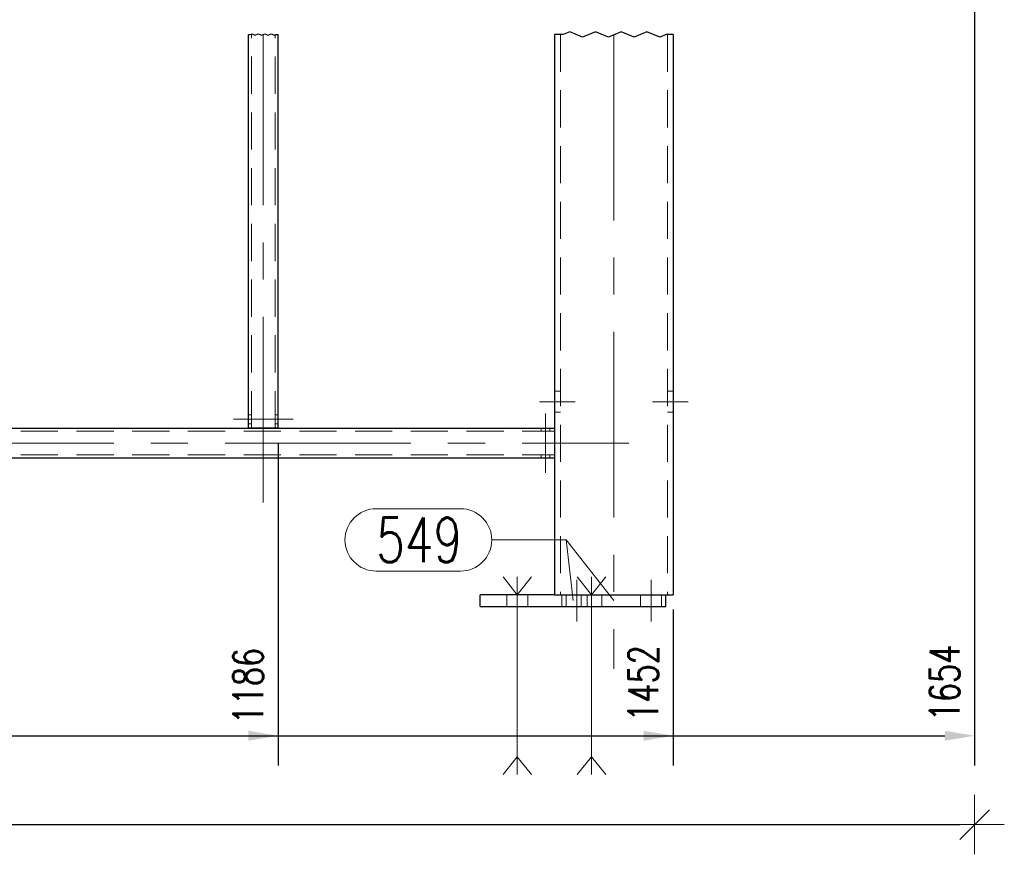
# Model space of a CAD drawing. Header units: millimetres. Extents: x -853 to -247, y 10927 to 11422.
# Tile 43 of 59: x -670 to -604, y 11160 to 11216. Entities that reach past the tile are written whole.
import ezdxf

# ---------------------------------------------------------------- set-up
doc = ezdxf.new("R2010")
doc.units = ezdxf.units.MM
doc.header["$LTSCALE"] = 10
doc.linetypes.add('HIDDEN', pattern=[0.375, 0.25, -0.125])
doc.linetypes.add('MITTE', pattern=[2, 1.25, -0.25, 0.25, -0.25])
doc.layers.get('Defpoints').update_dxf_attribs({"color": 1})
for name, color, linetype, lineweight in [('PS_Bolt', 4, 'Continuous', 13), ('PS_DIM', 4, 'Continuous', 13), ('PS_Hidden', 2, 'HIDDEN', 9), ('PS_Mid', 5, 'MITTE', 15), ('PS_Pos', 1, 'Continuous', 15), ('PS_Shape', 161, 'Continuous', 30), ('PS_SOLID', 7, 'Continuous', 30)]:
    doc.layers.add(name, color=color, linetype=linetype, lineweight=lineweight)
doc.styles.add('simplex', font='simplex.shx', dxfattribs={"width": 0.75})
doc.dimstyles.new('1_10_GŁ_DS1-LS10', dxfattribs={"dimtxt": 2, "dimasz": 2, "dimexe": 2, "dimexo": 1, "dimgap": 1, "dimtad": 1, "dimjust": 4, "dimdec": 0, "dimlfac": 10, "dimtxsty": 'simplex', "dimblk1": 'NONE', "dimsah": 1, "dimcen": 2, "dimclrd": 256, "dimclre": 256, "dimclrt": 3, "dimadec": 1, "dimazin": 0, "dimtfac": 1, "dimtdec": 0, "dimtmove": 2, "dimatfit": 3, "dimfxl": 1, "dimarcsym": 0})
doc.dimstyles.new('1_10_PRZ', dxfattribs={"dimtxt": 2, "dimasz": 1, "dimexe": 2, "dimexo": 5, "dimgap": 1, "dimtad": 1, "dimdec": 0, "dimlfac": 10, "dimtxsty": 'simplex', "dimblk": 'dimznak', "dimcen": 2, "dimse1": 1, "dimse2": 1, "dimclrt": 3, "dimadec": 1, "dimazin": 0, "dimtfac": 1, "dimtdec": 0, "dimtix": 1, "dimtmove": 2, "dimatfit": 3, "dimldrblk": 'dim-grot', "dimfxl": 1, "dimarcsym": 0})

# ---------------------------------------------------------------- blocks, each defined once
blk = doc.blocks.new('*D26')
at = {"layer": 'Defpoints', "color": 0, "transparency": 16777216}
for p in [(-652.909, 11188.39), (-771.478, 11177.19), (-652.909, 11167.697)]:
    blk.add_point(p, dxfattribs=at)
at = {"layer": 'PS_DIM', "lineweight": -2, "transparency": 16777216}
for p, q in [((-652.909, 11187.39), (-652.909, 11165.697)), ((-771.478, 11176.19), (-771.478, 11165.697)), ((-771.478, 11167.697), (-654.909, 11167.697))]:
    blk.add_line(p, q, dxfattribs=at)
at = {"layer": 'PS_DIM', "transparency": 16777216}
blk.add_solid([(-654.909, 11168.03), (-654.909, 11167.363), (-652.909, 11167.697)], dxfattribs=at)
at = {"layer": 'PS_DIM', "color": 3, "transparency": 16777216, "insert": (-654.929, 11171.038), "char_height": 2, "attachment_point": 5, "rotation": 90, "style": 'simplex'}
blk.add_mtext('1186', dxfattribs=at)
blk = doc.blocks.new('_None')
blk = doc.blocks.new('*D27')
at = {"layer": 'Defpoints', "color": 0, "transparency": 16777216}
for p in [(-771.478, 11177.19), (-626.314, 11177.19), (-626.314, 11167.697)]:
    blk.add_point(p, dxfattribs=at)
at = {"layer": 'PS_DIM', "lineweight": -2, "transparency": 16777216}
for p, q in [((-771.478, 11176.19), (-771.478, 11165.697)), ((-626.314, 11176.19), (-626.314, 11165.697)), ((-771.478, 11167.697), (-628.314, 11167.697))]:
    blk.add_line(p, q, dxfattribs=at)
at = {"layer": 'PS_DIM', "transparency": 16777216}
blk.add_solid([(-628.314, 11168.03), (-628.314, 11167.363), (-626.314, 11167.697)], dxfattribs=at)
at = {"layer": 'PS_DIM', "color": 3, "transparency": 16777216, "insert": (-628.334, 11171.217), "char_height": 2, "attachment_point": 5, "rotation": 90, "style": 'simplex'}
blk.add_mtext('1452', dxfattribs=at)
blk = doc.blocks.new('*D28')
at = {"layer": 'Defpoints', "color": 0, "transparency": 16777216}
for p in [(-606.036, 11305.813), (-771.478, 11177.19), (-606.036, 11167.697)]:
    blk.add_point(p, dxfattribs=at)
at = {"layer": 'PS_DIM', "lineweight": -2, "transparency": 16777216}
for p, q in [((-606.036, 11304.813), (-606.036, 11165.697)), ((-771.478, 11176.19), (-771.478, 11165.697)), ((-771.478, 11167.697), (-608.036, 11167.697))]:
    blk.add_line(p, q, dxfattribs=at)
at = {"layer": 'PS_DIM', "transparency": 16777216}
blk.add_solid([(-608.036, 11168.03), (-608.036, 11167.363), (-606.036, 11167.697)], dxfattribs=at)
at = {"layer": 'PS_DIM', "color": 3, "transparency": 16777216, "insert": (-608.056, 11171.252), "char_height": 2, "attachment_point": 5, "rotation": 90, "style": 'simplex'}
blk.add_mtext('1654', dxfattribs=at)
blk = doc.blocks.new('dimznak')
at = {"color": 0}
for points in [[(0, 2), (0, -2)], [(-2, 0), (2, 0)]]:
    blk.add_lwpolyline(points, dxfattribs=at)
at = {"color": 2}
blk.add_lwpolyline([(1, 1), (-1, -1)], dxfattribs=at)
blk = doc.blocks.new('*D29')
at = {"layer": 'Defpoints', "color": 0, "transparency": 16777216}
for p in [(-606.036, 11305.813), (-779.478, 11177.19), (-606.036, 11161.722)]:
    blk.add_point(p, dxfattribs=at)
at = {"layer": 'PS_DIM', "color": 0, "lineweight": -2, "transparency": 16777216}
blk.add_line((-778.478, 11161.722), (-607.036, 11161.722), dxfattribs=at)
at = {"layer": 'PS_DIM', "color": 0, "lineweight": -2, "transparency": 16777216, "rotation": 180}
blk.add_blockref('dimznak', (-779.478, 11161.722), dxfattribs=at)
at = {"layer": 'PS_DIM', "color": 0, "lineweight": -2, "transparency": 16777216}
blk.add_blockref('dimznak', (-606.036, 11161.722), dxfattribs=at)
at = {"layer": 'PS_DIM', "color": 3, "transparency": 16777216, "insert": (-692.757, 11163.722), "char_height": 2, "attachment_point": 5, "style": 'simplex'}
blk.add_mtext('1734', dxfattribs=at)
blk = doc.blocks.new('dim-grot')
blk.add_hatch(color=256).paths.add_polyline_path([(0, 0), (-2, 0.5), (-2, -0.5)])
blk.add_lwpolyline([(0, 0), (-2, 0.5), (-2, -0.5), (0, 0)])
blk = doc.blocks.new('*X126')
at = {"color": 5, "linetype": 'Continuous'}
for p, q in [((-637.774, 11178.39), (-636.814, 11177.19)), ((-636.814, 11177.19), (-635.854, 11178.39)), ((-636.814, 11178.39), (-636.814, 11165.09)), ((-637.774, 11165.09), (-636.814, 11166.29)), ((-636.814, 11166.29), (-635.854, 11165.09))]:
    blk.add_line(p, q, dxfattribs=at)
blk = doc.blocks.new('*X143')
at = {"color": 1}
for p, q in [((-654.909, 11214.876), (-654.791, 11214.876)), ((-654.791, 11214.876), (-654.683, 11214.922)), ((-654.683, 11214.922), (-654.466, 11214.83)), ((-654.466, 11214.83), (-654.249, 11214.922)), ((-654.249, 11214.922), (-654.033, 11214.83)), ((-654.033, 11214.83), (-653.816, 11214.922)), ((-653.816, 11214.922), (-653.599, 11214.83)), ((-653.599, 11214.83), (-653.382, 11214.922)), ((-653.382, 11214.922), (-653.166, 11214.83)), ((-653.166, 11214.83), (-653.057, 11214.876)), ((-653.057, 11214.876), (-652.909, 11214.876)), ((-633.72, 11214.876), (-634.314, 11214.876)), ((-633.72, 11214.876), (-634.314, 11214.876)), ((-633.286, 11215.059), (-633.72, 11214.876)), ((-633.286, 11215.059), (-633.72, 11214.876)), ((-632.419, 11214.692), (-633.286, 11215.059)), ((-632.419, 11214.692), (-633.286, 11215.059)), ((-631.552, 11215.059), (-632.419, 11214.692)), ((-631.552, 11215.059), (-632.419, 11214.692)), ((-630.686, 11214.692), (-631.552, 11215.059)), ((-630.686, 11214.692), (-631.552, 11215.059)), ((-629.819, 11215.059), (-630.686, 11214.692)), ((-629.819, 11215.059), (-630.686, 11214.692)), ((-628.952, 11214.692), (-629.819, 11215.059)), ((-628.952, 11214.692), (-629.819, 11215.059)), ((-628.085, 11215.059), (-628.952, 11214.692)), ((-628.085, 11215.059), (-628.952, 11214.692)), ((-627.218, 11214.692), (-628.085, 11215.059)), ((-627.218, 11214.692), (-628.085, 11215.059)), ((-626.785, 11214.876), (-627.218, 11214.692)), ((-626.785, 11214.876), (-627.218, 11214.692)), ((-626.314, 11214.876), (-626.785, 11214.876)), ((-626.314, 11214.876), (-626.785, 11214.876))]:
    blk.add_line(p, q, dxfattribs=at)
at = {"layer": 'PS_Hidden', "color": 2, "linetype": 'HIDDEN'}
for p, q in [((-654.709, 11188.39), (-654.709, 11214.876)), ((-653.109, 11188.39), (-653.109, 11214.876)), ((-633.914, 11214.876), (-633.914, 11177.19)), ((-626.714, 11214.876), (-626.714, 11177.19)), ((-633.914, 11190.876), (-634.314, 11190.876)), ((-626.714, 11190.876), (-626.314, 11190.876)), ((-654.909, 11189.29), (-654.709, 11189.29)), ((-653.109, 11189.29), (-652.909, 11189.29)), ((-633.914, 11189.476), (-634.314, 11189.476)), ((-626.714, 11189.476), (-626.314, 11189.476)), ((-654.909, 11188.69), (-654.709, 11188.69)), ((-653.109, 11188.69), (-652.909, 11188.69)), ((-635.214, 11188.19), (-635.214, 11188.39)), ((-634.614, 11188.19), (-634.614, 11188.39)), ((-771.478, 11188.19), (-634.314, 11188.19)), ((-771.478, 11186.59), (-634.314, 11186.59)), ((-635.214, 11186.39), (-635.214, 11186.59)), ((-634.614, 11186.39), (-634.614, 11186.59)), ((-637.514, 11176.39), (-637.514, 11177.19)), ((-636.114, 11176.39), (-636.114, 11177.19)), ((-633.814, 11176.39), (-633.814, 11177.19)), ((-633.514, 11176.39), (-633.514, 11177.19)), ((-632.514, 11176.39), (-632.514, 11177.19)), ((-632.114, 11176.39), (-632.114, 11177.19)), ((-631.114, 11176.39), (-631.114, 11177.19)), ((-628.514, 11176.39), (-628.514, 11177.19)), ((-627.114, 11176.39), (-627.114, 11177.19))]:
    blk.add_line(p, q, dxfattribs=at)
at = {"layer": 'PS_Mid', "color": 5, "linetype": 'MITTE'}
for p, q in [((-653.909, 11183.39), (-653.909, 11214.876)), ((-630.314, 11214.876), (-630.314, 11172.19)), ((-630.314, 11214.876), (-630.314, 11172.19)), ((-635.314, 11190.176), (-632.914, 11190.176)), ((-635.314, 11190.176), (-632.914, 11190.176)), ((-625.314, 11190.176), (-627.714, 11190.176)), ((-625.314, 11190.176), (-627.714, 11190.176)), ((-653.709, 11188.99), (-655.909, 11188.99)), ((-653.709, 11188.99), (-655.909, 11188.99)), ((-651.909, 11188.99), (-654.109, 11188.99)), ((-651.909, 11188.99), (-654.109, 11188.99)), ((-634.914, 11189.39), (-634.914, 11187.19)), ((-634.914, 11189.39), (-634.914, 11187.19)), ((-776.478, 11187.39), (-629.314, 11187.39)), ((-634.914, 11187.59), (-634.914, 11185.39)), ((-634.914, 11187.59), (-634.914, 11185.39)), ((-636.814, 11178.19), (-636.814, 11175.39)), ((-632.814, 11178.19), (-632.814, 11175.39)), ((-632.814, 11178.19), (-632.814, 11175.39)), ((-632.814, 11178.19), (-632.814, 11175.39)), ((-632.814, 11178.19), (-632.814, 11175.39)), ((-631.814, 11178.19), (-631.814, 11175.39)), ((-627.814, 11178.19), (-627.814, 11175.39)), ((-627.814, 11178.19), (-627.814, 11175.39)), ((-627.814, 11178.19), (-627.814, 11175.39)), ((-627.814, 11178.19), (-627.814, 11175.39))]:
    blk.add_line(p, q, dxfattribs=at)
at = {"layer": 'PS_SOLID', "color": 7, "linetype": 'Continuous'}
for p, q in [((-654.909, 11188.39), (-654.909, 11214.876)), ((-652.909, 11188.39), (-652.909, 11214.876)), ((-634.314, 11214.876), (-634.314, 11177.19)), ((-626.314, 11214.876), (-626.314, 11177.19)), ((-771.478, 11188.39), (-634.314, 11188.39)), ((-652.909, 11188.39), (-654.909, 11188.39)), ((-771.478, 11186.39), (-634.314, 11186.39)), ((-634.314, 11177.19), (-639.314, 11177.19)), ((-639.314, 11176.39), (-639.314, 11177.19)), ((-634.314, 11177.19), (-626.314, 11177.19)), ((-626.814, 11176.39), (-626.814, 11177.19)), ((-639.314, 11176.39), (-626.814, 11176.39))]:
    blk.add_line(p, q, dxfattribs=at)
blk = doc.blocks.new('*X144')
at = {"color": 5, "linetype": 'Continuous'}
for p, q in [((-632.774, 11178.39), (-631.814, 11177.19)), ((-631.814, 11177.19), (-630.854, 11178.39)), ((-631.814, 11178.39), (-631.814, 11165.09)), ((-632.774, 11165.09), (-631.814, 11166.29)), ((-631.814, 11166.29), (-630.854, 11165.09))]:
    blk.add_line(p, q, dxfattribs=at)
blk = doc.blocks.new('*X171')
at = {"color": 1}
for p, q in [((-646.311, 11182.975), (-640.633, 11182.975)), ((-638.533, 11180.875), (-633.533, 11180.875)), ((-633.064, 11176.79), (-633.533, 11180.875)), ((-646.311, 11178.775), (-640.633, 11178.775))]:
    blk.add_line(p, q, dxfattribs=at)
for centre, start, end in [((-646.311, 11180.875), 90, 270), ((-640.633, 11180.875), 270, 90)]:
    blk.add_arc(centre, 2.1, start, end, dxfattribs=at)
at = {"color": 30, "style": 'simplex', "width": 0.75}
blk.add_text('549', height=3, dxfattribs=at).set_placement((-646.311, 11179.375))
blk = doc.blocks.new('*X174')
at = {"color": 1}
for p, q in [((-646.311, 11182.975), (-640.633, 11182.975)), ((-638.533, 11180.875), (-633.533, 11180.875)), ((-630.314, 11176.79), (-633.533, 11180.875)), ((-646.311, 11178.775), (-640.633, 11178.775))]:
    blk.add_line(p, q, dxfattribs=at)
for centre, start, end in [((-646.311, 11180.875), 90, 270), ((-640.633, 11180.875), 270, 90)]:
    blk.add_arc(centre, 2.1, start, end, dxfattribs=at)
at = {"color": 30, "style": 'simplex', "width": 0.75}
blk.add_text('549', height=3, dxfattribs=at).set_placement((-646.311, 11179.375))

msp = doc.modelspace()

# ---------------------------------------------------------------- block references
at = {"layer": 'PS_Bolt', "color": 5}
for name in ['*X126', '*X144']:
    msp.add_blockref(name, (0, 0), dxfattribs=at)
at = {"layer": 'PS_Pos'}
for name in ['*X171', '*X174']:
    msp.add_blockref(name, (0, 0), dxfattribs=at)
at = {"layer": 'PS_Shape', "color": 31}
msp.add_blockref('*X143', (0, 0), dxfattribs=at)

# ---------------------------------------------------------------- dimensions: what is measured, and where the dimension line sits
at = {"layer": 'PS_DIM'}
dim = msp.add_linear_dim(base=(-606.036, 11161.722), p1=(-779.478, 11177.19), p2=(-606.036, 11305.813), dimstyle='1_10_PRZ', dxfattribs=at)
dim.commit()
dim.dimension.update_dxf_attribs({"geometry": '*D29', "text_midpoint": (-692.757, 11163.722)})
for base, p2, picture, middle in [((-606.036, 11167.697), (-606.036, 11305.813), '*D28', (-608.056, 11171.252)), ((-652.909, 11167.697), (-652.909, 11188.39), '*D26', (-654.929, 11171.038)), ((-626.314, 11167.697), (-626.314, 11177.19), '*D27', (-628.334, 11171.217))]:
    dim = msp.add_linear_dim(base=base, p1=(-771.478, 11177.19), p2=p2, dimstyle='1_10_GŁ_DS1-LS10', dxfattribs=at)
    dim.commit()
    dim.dimension.update_dxf_attribs({"geometry": picture, "text_midpoint": middle, "dimtype": 128, "text_rotation": 90})

doc.saveas('drawing.dxf')
